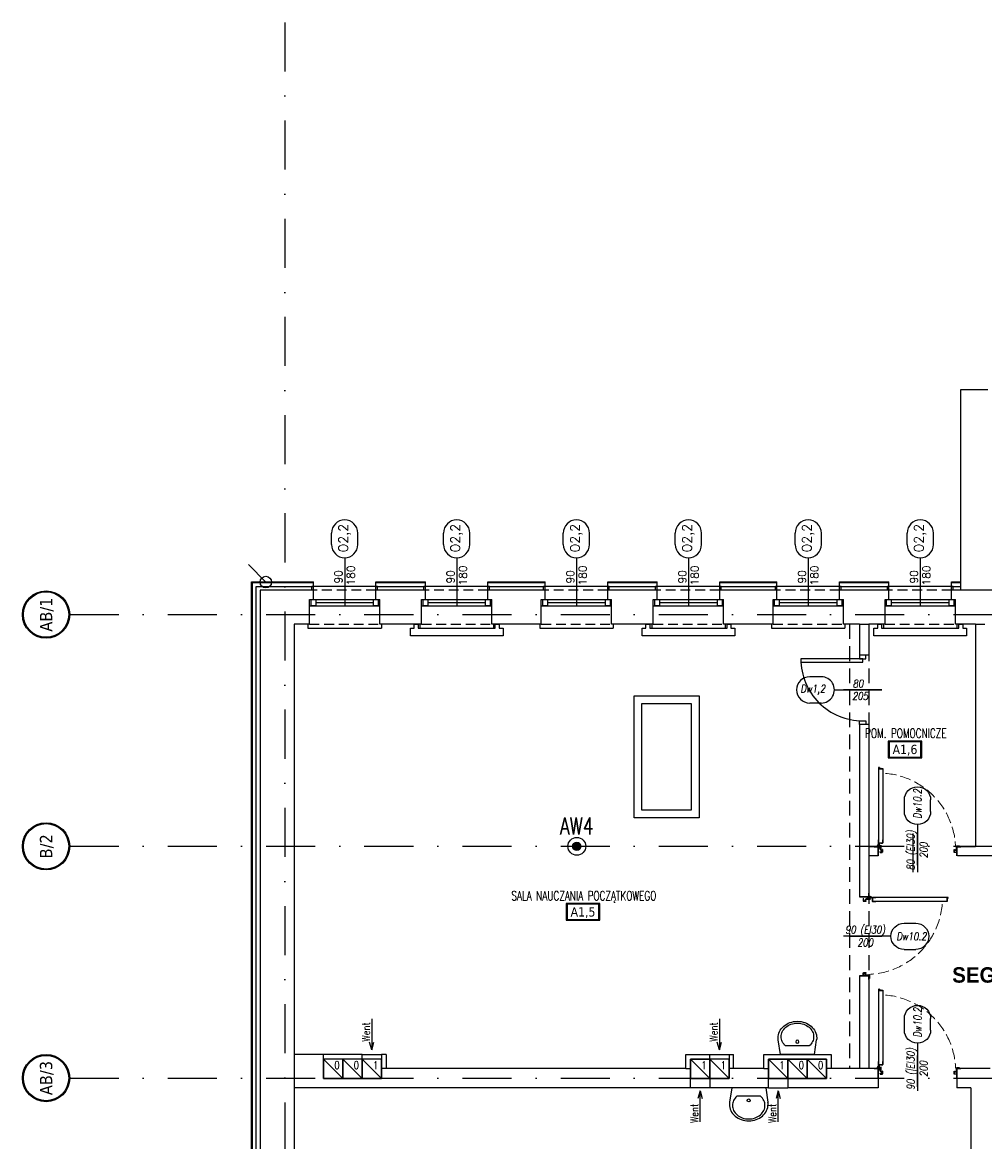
# Model space of a CAD drawing. Header units: millimetres. Extents: x 42924 to 92944, y -369470 to -179866.
# Tile 93 of 256: x 57398 to 58643, y -181323 to -179874. Entities that reach past the tile are written whole.
import ezdxf
from ezdxf.enums import TextEntityAlignment as Align

# ---------------------------------------------------------------- set-up
doc = ezdxf.new("R2010")
doc.units = ezdxf.units.MM
for name, pattern in [('CENTER', [0.6, 0.375, -0.075, 0.075, -0.075]), ('DASHDOT', [25.4, 12.7, -6.35, 0, -6.35]), ('HIDDEN', [9.525, 6.35, -3.175]), ('Hidden Line', [391.222223, 282.222223, -109])]:
    doc.linetypes.add(name, pattern=pattern)
doc.layers.get('0').update_dxf_attribs({"color": 8})
for name, color, linetype in [('!! 0_ Istn-okna', 8, 'Continuous'), ('!! 0_ Istn-sciany', 8, 'Continuous'), ('!! 0_ Istn-widok', 8, 'Continuous'), ('!! 0_ Opis', 8, 'Continuous'), ('!! 0_Istn-armatura', 8, 'Continuous'), ('!! 0_Istn-cienka', 8, 'Continuous'), ('!! 0_Istn-drzwi', 8, 'Continuous'), ('!! 0_Istn-went', 8, 'Continuous'), ('!! 0_Opis_okna', 8, 'Continuous'), ('!! 0_Opis_pom', 123, 'Continuous'), ('!! 0_Osie', 8, 'DASHDOT'), ('!! 1_ tynk zewn  - nowy', 8, 'Continuous'), ('!! 1_drzwi-linia', 8, 'Continuous'), ('!! 2_ remont Ocieplenie', 8, 'ZIGZAG'), ('!! 2_drzwi opis', 8, 'Continuous'), ('!! 2_Opis_drzwi - remont', 8, 'Continuous'), ('0-osie-liniA', 8, 'DASHDOT'), ('0-osie-tx', 8, 'Continuous'), ('E1', 2, 'Continuous'), ('E_0', 4, 'Continuous'), ('E_AW', 1, 'Continuous')]:
    doc.layers.add(name, color=color, linetype=linetype)
doc.layers.add('!! 0_Istn-grzejniki', color=8, linetype='Continuous', plot=False)
doc.styles.add('50', font='ROMANS.shx', dxfattribs={"width": 0.8, "height": 10})
doc.styles.add('ARCHETYP', font='romans.shx', dxfattribs={"height": 15})
doc.styles.add('ARIAL', font='tahoma.ttf')
doc.styles.add('ELE1', font='romans.shx', dxfattribs={"width": 0.8, "height": 18})
doc.styles.add('STYLE10', font='arialbd.ttf')
doc.styles.add('TAHOMA', font='tahoma.ttf')
doc.styles.add('TXT', font='simplex.shx')
doc.linetypes.add('ZIGZAG', pattern='A,0.00254,-5.08,[131,ltypeshp.shx,S=5.08,R=0,X=-5.08,Y=0],-10.16,[131,ltypeshp.shx,S=5.08,R=180,X=5.08,Y=0],-5.08', length=20.32254)

# ---------------------------------------------------------------- blocks, each defined once
blk = doc.blocks.new('A$C14D806DD')
at = {"layer": 'E_AW'}
h = blk.add_hatch(color=256, dxfattribs=at)
h.dxf.hatch_style = 1
h.paths.add_polyline_path([(5.4, 0, 1), (-5.4, 0, 1)])
at = {"layer": 'E_AW', "ltscale": 5}
for radius in [11.5, 5.36]:
    blk.add_circle((0, 0), radius, dxfattribs=at)
blk = doc.blocks.new('A$C578D6593')
for p, q in [((-26.4, 0), (-29.2, 18.8)), ((17.6, 0), (20.4, 18.8)), ((-26.4, 0), (17.6, 0)), ((-19.6, 11), (10.9, 11))]:
    blk.add_line(p, q)
blk.add_circle((-4.4, 16.5), 2)
for centre, radius, start, end in [((-10.8, 21.5), 18.6, 154.2825, 180), ((-7.7, 20), 22, 130.6955, 154.2825), ((-10.8, 23), 14.6, 154.2825, 180), ((-7.7, 21.5), 18, 130.6955, 154.2825), ((-5.7, 17.7), 25.1, 109.6071, 130.6955), ((-5.7, 19.2), 21.1, 109.6071, 130.6955), ((-4.4, 14), 29, 90, 109.6071), ((-4.4, 15.5), 25, 90, 109.6071), ((-4.4, 14), 29, 70.3929, 90), ((-4.4, 15.5), 25, 70.3929, 90), ((-3.1, 19.2), 21.1, 49.3045, 70.3929), ((-3.1, 17.7), 25.1, 49.3045, 70.3929), ((-1, 21.5), 18, 25.7175, 49.3045), ((-1, 20), 22, 25.7175, 49.3045), ((2.1, 23), 14.6, 0, 25.7175), ((2.1, 21.5), 18.6, 0, 25.7175), ((-10.8, 21.5), 18.6, 180, 188.4794), ((-10.8, 23), 14.6, 180, 205.7175), ((-7.7, 24.5), 18, 205.7175, 228.4823), ((-1, 24.5), 18, 311.5177, 334.2825), ((2.1, 23), 14.6, 334.2825, 0), ((2.1, 21.5), 18.6, 351.5206, 0)]:
    blk.add_arc(centre, radius, start, end)
blk = doc.blocks.new('*U171')
h = blk.add_hatch(color=256)
edge = h.paths.add_edge_path()
edge.add_arc((0, 0), 30.6, 0, 360)
edge = h.paths.add_edge_path(flags=17)
edge.add_arc((0, 0), 29.4, 0, 360)
for radius in [30.6, 29.4]:
    blk.add_circle((0, 0), radius)
at = {"style": 'TAHOMA', "flags": 8}
blk.add_attdef('ANSICHTSNUMMER', text='', height=16, dxfattribs=at).set_placement((0, 0), align=Align.MIDDLE_CENTER)
blk = doc.blocks.new('BLOK OSI')
at = {"layer": '0-osie-liniA', "ltscale": 5}
for points in [[(48917.7, -193635.5), (48917.7, -195994)], [(48639.3, -194402.1), (55424.3, -194402.1)], [(48639.3, -194702.1), (55442.3, -194702.1)], [(48639.3, -195002.1), (55442.3, -195002.1)]]:
    blk.add_lwpolyline(points, dxfattribs=at)
at = {"layer": '0-osie-tx'}
ref = blk.add_blockref('*U171', (48608.7, -194402.1), dxfattribs=dict(at, rotation=270))
ref.add_attrib('ANSICHTSNUMMER', 'AB/1', dxfattribs={"layer": '0', "height": 16, "rotation": 90, "style": 'TAHOMA', "flags": 8}).set_placement((48608.7, -194402.1), align=Align.MIDDLE_CENTER)
ref = blk.add_blockref('*U171', (48608.7, -194702.1), dxfattribs=dict(at, rotation=270))
ref.add_attrib('ANSICHTSNUMMER', 'B/2', dxfattribs={"layer": '0', "height": 16, "rotation": 90, "style": 'TAHOMA', "flags": 8}).set_placement((48608.7, -194702.1), align=Align.MIDDLE_CENTER)
ref = blk.add_blockref('*U171', (48608.7, -195002.1), dxfattribs=dict(at, rotation=270))
ref.add_attrib('ANSICHTSNUMMER', 'AB/3', dxfattribs={"layer": '0', "height": 16, "rotation": 90, "style": 'TAHOMA', "flags": 8}).set_placement((48608.7, -195002.1), align=Align.MIDDLE_CENTER)
blk = doc.blocks.new('1_ok-opis')
blk.add_line((0, 111.6), (0, 50))
for points in [[(-17, 128.6), (-17, 143.6)], [(17, 128.6), (17, 143.6)]]:
    blk.add_lwpolyline(points)
for centre, start, end in [((0, 143.6), 0, 180), ((0, 128.6), 180, 0)]:
    blk.add_arc(centre, 17, start, end)
at = {"style": 'ARCHETYP'}
for tag, height, rotation, p in [('NR', 12, 90, (0, 136.9)), ('NR', 12, 270, (0, 136.9)), ('SZEROKOŚĆ', 10, 90, (-8, 78.3)), ('WYSOKOŚĆ', 10, 270, (-8, 78.3)), ('WYSOKOŚĆ', 10, 90, (8, 78.3)), ('SZEROKOŚĆ', 10, 270, (8, 78.3))]:
    blk.add_attdef(tag, text='', height=height, rotation=rotation, dxfattribs=at).set_placement(p, align=Align.MIDDLE)
blk = doc.blocks.new('zaw-dr-90-p')
at = {"color": 2, "linetype": 'CENTER', "ltscale": 0.2}
for p, q in [((12, 0), (-12, 0)), ((0, 12), (0, -12)), ((24, 24), (31, 24)), ((24, 19), (31, 19))]:
    blk.add_line(p, q, dxfattribs=at)
at = {"ltscale": 0.2}
for p, q in [((10, 12), (6, 12)), ((10, 0), (10, 6))]:
    blk.add_line(p, q, dxfattribs=at)
blk.add_lwpolyline([(0, 6), (23, 6, 0.414214), (28, 11), (28, 31), (24, 31), (24, 11, -0.414214), (23, 10), (0, 10, 4.561698), (8, 6), (5, 4)], format="xyb", dxfattribs=at)
blk.add_lwpolyline([(0, 0), (-2, 0), (-2, 0), (0, 0), (0, 3), (0, 3), (0, 0), (3, 0), (3, 0), (0, 0), (0, -3), (0, -3)], close=True)
blk.add_lwpolyline([(10, 10), (10, 39), (6, 39), (6, 10)], dxfattribs=at)
blk.add_circle((0, 0), 6.5, dxfattribs=at)
blk = doc.blocks.new('drzwi 90- sc 12')
for p, q in [((-13620.3, 20410.2), (-13620.3, 20313.8)), ((-13614.9, 20409.9), (-13620.3, 20409.9)), ((-13616.1, 20410.3), (-13620.2, 20410.3)), ((-13616.1, 20410.3), (-13620, 20410.3)), ((-13618.2, 20410.3), (-13616.2, 20410.3)), ((-13618.2, 20410.3), (-13616.2, 20410.3)), ((-13616.1, 20410.3), (-13616.1, 20411.5)), ((-13616.1, 20411.5), (-13615, 20411.5)), ((-13614.9, 20411.4), (-13614.9, 20313.8)), ((-13620.3, 20313.5), (-13620.3, 20318)), ((-13614.9, 20313.8), (-13620.3, 20313.8)), ((-13614.9, 20312.3), (-13614.9, 20318)), ((-13715.8, 20302), (-13716.3, 20302)), ((-13715.6, 20308.3), (-13715.6, 20308.6)), ((-13715.6, 20307.7), (-13715.6, 20308.6)), ((-13715.6, 20307.8), (-13715.6, 20308.6)), ((-13715.6, 20307.7), (-13715.4, 20307.7)), ((-13618.2, 20313.4), (-13620.2, 20313.4)), ((-13618.2, 20313.7), (-13618.2, 20313.4)), ((-13618.2, 20313.7), (-13616.4, 20313.7)), ((-13617.8, 20311.1), (-13617.8, 20305.7)), ((-13617.8, 20311.1), (-13617.8, 20305.7)), ((-13616.2, 20309.9), (-13617.4, 20309.9)), ((-13616.8, 20302), (-13616.3, 20302)), ((-13616.2, 20309.9), (-13616.2, 20311)), ((-13615.9, 20313.2), (-13615.9, 20312.2)), ((-13615.9, 20312.2), (-13615, 20312.2))]:
    blk.add_line(p, q)
for points in [[(-13665.3, 20285), (-13665.3, 20325.8)], [(-13615.6, 20309.6), (-13615.3, 20309.6), (-13615.3, 20309.8), (-13616.3, 20309.8), (-13616.3, 20309.6), (-13615.9, 20309.6)]]:
    blk.add_lwpolyline(points)
at = {"lineweight": 30}
for points in [[(-13716.3, 20308.9), (-13721.3, 20308.9)], [(-13716.3, 20308.9), (-13716.3, 20296.9)], [(-13614.3, 20308.9), (-13609.3, 20308.9)], [(-13614.3, 20308.9), (-13614.3, 20296.9)]]:
    blk.add_lwpolyline(points, dxfattribs=at)
at = {"ltscale": 0.2}
for points in [[(-13715.6, 20307.5), (-13715.6, 20309.5, 0.414214), (-13715.9, 20309.8), (-13719.4, 20309.8, 0.414214), (-13719.8, 20309.5), (-13719.8, 20308.9), (-13719.6, 20308.9), (-13719.6, 20309.5, -0.414214), (-13719.4, 20309.6), (-13717, 20309.6)], [(-13717, 20309.6), (-13715.9, 20309.6, -0.414214), (-13715.7, 20309.5), (-13715.7, 20307.5)], [(-13715.7, 20307.8), (-13715.7, 20305.6, 0.414214), (-13715.4, 20305.2), (-13715, 20305.2, -0.414214), (-13714.8, 20305.1), (-13714.8, 20304.5, 0.414214), (-13714.5, 20304.1), (-13713.3, 20304.1, 0.414214), (-13712.9, 20304.5), (-13712.9, 20305.1, -1), (-13712.7, 20305.1), (-13712.7, 20302, -0.414214), (-13712.9, 20301.8), (-13715.4, 20301.8, -0.414214), (-13715.6, 20302), (-13715.6, 20302.5), (-13715.8, 20302.5), (-13715.8, 20302, 0.414214), (-13715.4, 20301.6), (-13712.9, 20301.6, 0.414214), (-13712.6, 20302), (-13712.6, 20305.1, 1), (-13713.1, 20305.1), (-13713.1, 20304.5, -0.414214), (-13713.3, 20304.3), (-13714.5, 20304.3, -0.414214), (-13714.6, 20304.5), (-13714.6, 20305.1, 0.414214), (-13715, 20305.4), (-13715.4, 20305.4, -0.414214), (-13715.6, 20305.6), (-13715.6, 20307.6)], [(-13615.9, 20309.6), (-13616.6, 20309.6, 0.414214), (-13616.8, 20309.5), (-13616.8, 20305.6, -0.414214), (-13617.1, 20305.2), (-13617.6, 20305.2, 0.414214), (-13617.7, 20305.1), (-13617.7, 20304.5, -0.414214), (-13618.1, 20304.1), (-13619.3, 20304.1, -0.414214), (-13619.6, 20304.5), (-13619.6, 20305.1, 1), (-13619.8, 20305.1), (-13619.8, 20302, 0.414214), (-13619.6, 20301.8), (-13617.1, 20301.8, 0.414214), (-13616.9, 20302), (-13616.9, 20302.5), (-13616.8, 20302.5), (-13616.8, 20302, -0.414214), (-13617.1, 20301.6), (-13619.6, 20301.6, -0.414214), (-13620, 20302), (-13620, 20305.1, -1), (-13619.4, 20305.1), (-13619.4, 20304.5, 0.414214), (-13619.3, 20304.3), (-13618.1, 20304.3, 0.414214), (-13617.9, 20304.5), (-13617.9, 20305.1, -0.414214), (-13617.6, 20305.4), (-13617.1, 20305.4, 0.414214), (-13617, 20305.6), (-13617, 20309.5, -0.414214), (-13616.6, 20309.8), (-13613.1, 20309.8, -0.414214), (-13612.8, 20309.5), (-13612.8, 20308.9), (-13612.9, 20308.9), (-13612.9, 20309.5, 0.414214), (-13613.1, 20309.6), (-13615.6, 20309.6)]]:
    blk.add_lwpolyline(points, format="xyb", dxfattribs=at)
blk.add_lwpolyline([(-13616.8, 20308.8), (-13617, 20308.8), (-13617, 20307.4), (-13616.8, 20307.4)], close=True)
at = {"linetype": 'Hidden Line', "lineweight": 9, "ltscale": 0.05}
blk.add_arc((-13615.5, 20305.1), 99.1, 94.8005, 177.6944, dxfattribs=at)
for centre, radius, start, end in [((-13620.2, 20410.2), 0.1, 90, 180), ((-13615, 20411.4), 0.1, 0, 90), ((-13620.2, 20313.5), 0.1, 180, 270), ((-13616.4, 20313.2), 0.5, 0, 90), ((-13616.3, 20311), 0.1, 0, 90), ((-13615, 20312.3), 0.1, 270, 0)]:
    blk.add_arc(centre, radius, start, end)
at = {"xscale": 0.09999999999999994, "yscale": 0.09999999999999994, "zscale": 0.09999999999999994, "rotation": 180.0000000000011}
blk.add_blockref('zaw-dr-90-p', (-13614.9, 20310.9), dxfattribs=at)

msp = doc.modelspace()

# ---------------------------------------------------------------- linework, layer by layer
at = {"layer": '!! 0_ Istn-okna'}
for points in [[(57769.56735, -180621.3878), (57860.56735, -180621.3878)], [(57914.56735, -180621.3878), (58005.56735, -180621.3878)], [(58069.56735, -180621.3878), (58160.56735, -180621.3878)], [(58214.56735, -180621.3878), (58305.56735, -180621.3878)], [(58369.56735, -180621.3878), (58460.56735, -180621.3878)], [(58514.56735, -180621.3878), (58605.56735, -180621.3878)], [(57769.56735, -180629.3878), (57860.56735, -180629.3878)], [(57777.56735, -180625.3878), (57852.56735, -180625.3878)], [(57914.56735, -180629.3878), (58005.56735, -180629.3878)], [(57922.56735, -180625.3878), (57997.56735, -180625.3878)], [(58069.56735, -180629.3878), (58160.56735, -180629.3878)], [(58077.56735, -180625.3878), (58152.56735, -180625.3878)], [(58214.56735, -180629.3878), (58305.56735, -180629.3878)], [(58222.56735, -180625.3878), (58297.56735, -180625.3878)], [(58369.56735, -180629.3878), (58460.56735, -180629.3878)], [(58377.56735, -180625.3878), (58452.56735, -180625.3878)], [(58514.56735, -180629.3878), (58605.56735, -180629.3878)], [(58522.56735, -180625.3878), (58597.56735, -180625.3878)]]:
    msp.add_lwpolyline(points, dxfattribs=at)
for points in [[(57771.56735, -180621.3878), (57777.56735, -180621.3878), (57777.56735, -180629.3878), (57771.56735, -180629.3878)], [(57852.56735, -180621.3878), (57858.56735, -180621.3878), (57858.56735, -180629.3878), (57852.56735, -180629.3878)], [(57916.56735, -180621.3878), (57922.56735, -180621.3878), (57922.56735, -180629.3878), (57916.56735, -180629.3878)], [(57997.56735, -180621.3878), (58003.56735, -180621.3878), (58003.56735, -180629.3878), (57997.56735, -180629.3878)], [(58071.56735, -180621.3878), (58077.56735, -180621.3878), (58077.56735, -180629.3878), (58071.56735, -180629.3878)], [(58152.56735, -180621.3878), (58158.56735, -180621.3878), (58158.56735, -180629.3878), (58152.56735, -180629.3878)], [(58216.56735, -180621.3878), (58222.56735, -180621.3878), (58222.56735, -180629.3878), (58216.56735, -180629.3878)], [(58297.56735, -180621.3878), (58303.56735, -180621.3878), (58303.56735, -180629.3878), (58297.56735, -180629.3878)], [(58371.56735, -180621.3878), (58377.56735, -180621.3878), (58377.56735, -180629.3878), (58371.56735, -180629.3878)], [(58452.56735, -180621.3878), (58458.56735, -180621.3878), (58458.56735, -180629.3878), (58452.56735, -180629.3878)], [(58516.56735, -180621.3878), (58522.56735, -180621.3878), (58522.56735, -180629.3878), (58516.56735, -180629.3878)], [(58597.56735, -180621.3878), (58603.56735, -180621.3878), (58603.56735, -180629.3878), (58597.56735, -180629.3878)], [(58189.75229, -180746.15202), (58273.75229, -180746.15202), (58273.75229, -180904.15202), (58189.75229, -180904.15202)], [(58199.75229, -180756.15202), (58263.75229, -180756.15202), (58263.75229, -180894.15202), (58199.75229, -180894.15202)]]:
    msp.add_lwpolyline(points, close=True, dxfattribs=at)
at = {"layer": '!! 0_ Istn-sciany'}
for p, q in [((58612.56735, -180609.3878), (58612.56735, -180349.3878)), ((58612.56735, -180349.3878), (58647.56735, -180349.3878)), ((57705.56735, -180609.3878), (57705.56735, -181933.3878)), ((57749.56735, -180653.3878), (57749.56735, -181210.3878)), ((58481.56735, -180653.3878), (58481.56735, -180693.3878)), ((58493.56735, -180653.3878), (58493.56735, -180693.3878)), ((58631.56735, -180653.3878), (58631.56735, -180941.3878)), ((58481.56735, -180783.3878), (58481.56735, -181006.3878)), ((58493.56735, -180783.3878), (58493.56735, -180941.3878)), ((58493.56735, -180953.3878), (58493.56735, -181006.3878)), ((58481.56735, -181108.3878), (58481.56735, -181228.3878)), ((58493.56735, -181108.3878), (58493.56735, -181228.3878)), ((57862.56735, -181210.3878), (57862.56735, -181241.3878)), ((57868.56735, -181210.3878), (57868.56735, -181228.3878)), ((58444.56735, -181210.3878), (58444.56735, -181228.3878)), ((58438.56735, -181216.3878), (58438.56735, -181241.3878)), ((58505.56735, -181228.3878), (58505.56735, -181253.3878)), ((58607.56735, -181228.3878), (58607.56735, -181253.3878)), ((57749.56735, -181253.3878), (57749.56735, -181889.3878)), ((58625.56735, -181253.3878), (58625.56735, -181889.3878))]:
    msp.add_line(p, q, dxfattribs=at)
for points in [[(57774.56735, -180609.3878), (57705.56735, -180609.3878)], [(57769.56735, -180621.3878), (57774.56735, -180621.3878)], [(57769.56735, -180653.3878), (57769.56735, -180621.3878)], [(57774.56735, -180621.3878), (57774.56735, -180609.3878)], [(57919.56735, -180609.3878), (57855.56735, -180609.3878)], [(57855.56735, -180621.3878), (57855.56735, -180609.3878)], [(57855.56735, -180621.3878), (57860.56735, -180621.3878)], [(57860.56735, -180653.3878), (57860.56735, -180621.3878)], [(57914.56735, -180621.3878), (57919.56735, -180621.3878)], [(57914.56735, -180653.3878), (57914.56735, -180621.3878)], [(57919.56735, -180621.3878), (57919.56735, -180609.3878)], [(58074.56735, -180609.3878), (58000.56735, -180609.3878)], [(58000.56735, -180621.3878), (58000.56735, -180609.3878)], [(58000.56735, -180621.3878), (58005.56735, -180621.3878)], [(58005.56735, -180653.3878), (58005.56735, -180621.3878)], [(58069.56735, -180621.3878), (58074.56735, -180621.3878)], [(58069.56735, -180653.3878), (58069.56735, -180621.3878)], [(58074.56735, -180621.3878), (58074.56735, -180609.3878)], [(58219.56735, -180609.3878), (58155.56735, -180609.3878)], [(58155.56735, -180621.3878), (58155.56735, -180609.3878)], [(58155.56735, -180621.3878), (58160.56735, -180621.3878)], [(58160.56735, -180653.3878), (58160.56735, -180621.3878)], [(58214.56735, -180621.3878), (58219.56735, -180621.3878)], [(58214.56735, -180653.3878), (58214.56735, -180621.3878)], [(58219.56735, -180621.3878), (58219.56735, -180609.3878)], [(58374.56735, -180609.3878), (58300.56735, -180609.3878)], [(58300.56735, -180621.3878), (58300.56735, -180609.3878)], [(58300.56735, -180621.3878), (58305.56735, -180621.3878)], [(58305.56735, -180653.3878), (58305.56735, -180621.3878)], [(58369.56735, -180621.3878), (58374.56735, -180621.3878)], [(58369.56735, -180653.3878), (58369.56735, -180621.3878)], [(58374.56735, -180621.3878), (58374.56735, -180609.3878)], [(58519.56735, -180609.3878), (58455.56735, -180609.3878)], [(58455.56735, -180621.3878), (58455.56735, -180609.3878)], [(58455.56735, -180621.3878), (58460.56735, -180621.3878)], [(58460.56735, -180653.3878), (58460.56735, -180621.3878)], [(58514.56735, -180621.3878), (58519.56735, -180621.3878)], [(58514.56735, -180653.3878), (58514.56735, -180621.3878)], [(58519.56735, -180621.3878), (58519.56735, -180609.3878)], [(58692.56735, -180609.3878), (58600.56735, -180609.3878)], [(58600.56735, -180621.3878), (58600.56735, -180609.3878)], [(58600.56735, -180621.3878), (58605.56735, -180621.3878)], [(58605.56735, -180653.3878), (58605.56735, -180621.3878)], [(57769.56735, -180653.3878), (57749.56735, -180653.3878)], [(57914.56735, -180653.3878), (57860.56735, -180653.3878)], [(58069.56735, -180653.3878), (58005.56735, -180653.3878)], [(58214.56735, -180653.3878), (58160.56735, -180653.3878)], [(58369.56735, -180653.3878), (58305.56735, -180653.3878)], [(58481.56735, -180653.3878), (58460.56735, -180653.3878)], [(58514.56735, -180653.3878), (58493.56735, -180653.3878)], [(58631.56735, -180653.3878), (58605.56735, -180653.3878)], [(58493.56735, -180693.3878), (58481.56735, -180693.3878)], [(58493.56735, -180783.3878), (58481.56735, -180783.3878)], [(58505.56735, -180941.3878), (58493.56735, -180941.3878)], [(58505.56735, -180953.3878), (58493.56735, -180953.3878)], [(58505.56735, -180941.3878), (58505.56735, -180953.3878)], [(58631.56735, -180941.3878), (58607.50277, -180941.3878)], [(58607.50277, -180941.3878), (58607.50277, -180953.3878)], [(58692.56735, -180953.3878), (58608.19191, -180953.3878)], [(58493.56735, -181006.3878), (58481.56735, -181006.3878)], [(58493.56735, -181108.3878), (58481.56735, -181108.3878)], [(57837.56735, -181210.3878), (57749.56735, -181210.3878)], [(57837.56735, -181216.3878), (57837.56735, -181210.3878)], [(57868.56735, -181210.3878), (57862.56735, -181210.3878)], [(58256.56735, -181228.3878), (58256.56735, -181210.3878)], [(58256.56735, -181210.3878), (58287.56735, -181210.3878)], [(58287.56735, -181216.3878), (58287.56735, -181210.3878)], [(58312.56735, -181210.3878), (58312.56735, -181241.3878)], [(58312.56735, -181210.3878), (58318.56735, -181210.3878)], [(58318.56735, -181228.3878), (58318.56735, -181210.3878)], [(58357.56735, -181228.3878), (58357.56735, -181210.3878)], [(58357.56735, -181210.3878), (58444.56735, -181210.3878)], [(57837.56735, -181216.3878), (57787.56735, -181216.3878)], [(57787.56735, -181241.3878), (57787.56735, -181216.3878)], [(58256.56735, -181228.3878), (57868.56735, -181228.3878)], [(58262.56735, -181253.3878), (58262.56735, -181216.3878)], [(58262.56735, -181216.3878), (58287.56735, -181216.3878)], [(58357.56735, -181228.3878), (58318.56735, -181228.3878)], [(58363.56735, -181253.3878), (58363.56735, -181216.3878)], [(58363.56735, -181216.3878), (58438.56735, -181216.3878)], [(58481.56735, -181228.3878), (58444.56735, -181228.3878)], [(58505.56735, -181228.3878), (58493.56735, -181228.3878)], [(58650.56735, -181228.3878), (58607.56735, -181228.3878)], [(57862.56735, -181241.3878), (57787.56735, -181241.3878)], [(58312.56735, -181241.3878), (58287.56735, -181241.3878)], [(58287.56735, -181241.3878), (58287.56735, -181253.3878)], [(58438.56735, -181241.3878), (58388.56735, -181241.3878)], [(58388.56735, -181241.3878), (58388.56735, -181253.3878)], [(58262.56735, -181253.3878), (57749.56735, -181253.3878)], [(58363.56735, -181253.3878), (58287.56735, -181253.3878)], [(58505.56735, -181253.3878), (58388.56735, -181253.3878)], [(58625.56735, -181253.3878), (58607.56735, -181253.3878)]]:
    msp.add_lwpolyline(points, dxfattribs=at)
at = {"layer": '!! 0_ Istn-widok', "linetype": 'HIDDEN', "ltscale": 3}
for p, q in [((58468.56735, -180653.3878), (58468.56735, -181228.3878)), ((58493.56735, -180653.3878), (58493.56735, -181228.3878))]:
    msp.add_line(p, q, dxfattribs=at)
at = {"layer": '!! 0_ Istn-widok'}
for points in [[(57857.56735, -180604.3878), (57772.56735, -180604.3878)], [(57772.56735, -180609.3878), (57772.56735, -180604.3878)], [(57857.56735, -180609.3878), (57857.56735, -180604.3878)], [(58002.56735, -180604.3878), (57917.56735, -180604.3878)], [(57917.56735, -180609.3878), (57917.56735, -180604.3878)], [(58002.56735, -180609.3878), (58002.56735, -180604.3878)], [(58157.56735, -180604.3878), (58072.56735, -180604.3878)], [(58072.56735, -180609.3878), (58072.56735, -180604.3878)], [(58157.56735, -180609.3878), (58157.56735, -180604.3878)], [(58302.56735, -180604.3878), (58217.56735, -180604.3878)], [(58217.56735, -180609.3878), (58217.56735, -180604.3878)], [(58302.56735, -180609.3878), (58302.56735, -180604.3878)], [(58457.56735, -180604.3878), (58372.56735, -180604.3878)], [(58372.56735, -180609.3878), (58372.56735, -180604.3878)], [(58457.56735, -180609.3878), (58457.56735, -180604.3878)], [(58602.56735, -180604.3878), (58517.56735, -180604.3878)], [(58517.56735, -180609.3878), (58517.56735, -180604.3878)], [(58602.56735, -180609.3878), (58602.56735, -180604.3878)], [(57767.56735, -180653.3878), (57767.56735, -180658.3878)], [(57767.56735, -180658.3878), (57862.56735, -180658.3878)], [(57862.56735, -180653.3878), (57862.56735, -180658.3878)], [(57912.56735, -180653.3878), (57912.56735, -180658.3878)], [(57912.56735, -180658.3878), (58007.56735, -180658.3878)], [(58007.56735, -180653.3878), (58007.56735, -180658.3878)], [(58067.56735, -180653.3878), (58067.56735, -180658.3878)], [(58067.56735, -180658.3878), (58162.56735, -180658.3878)], [(58162.56735, -180653.3878), (58162.56735, -180658.3878)], [(58212.56735, -180653.3878), (58212.56735, -180658.3878)], [(58212.56735, -180658.3878), (58307.56735, -180658.3878)], [(58307.56735, -180653.3878), (58307.56735, -180658.3878)], [(58367.56735, -180653.3878), (58367.56735, -180658.3878)], [(58367.56735, -180658.3878), (58462.56735, -180658.3878)], [(58462.56735, -180653.3878), (58462.56735, -180658.3878)], [(58481.56735, -180653.3878), (58493.56735, -180653.3878)], [(58512.56735, -180653.3878), (58512.56735, -180658.3878)], [(58512.56735, -180658.3878), (58607.56735, -180658.3878)], [(58607.56735, -180653.3878), (58607.56735, -180658.3878)], [(58631.56735, -180653.3878), (58643.56735, -180653.3878)], [(57749.56735, -181210.3878), (57749.56735, -181253.3878)], [(57787.56735, -181216.3878), (57787.56735, -181210.3878)], [(57868.56735, -181228.3878), (57862.56735, -181228.3878)], [(58256.56735, -181228.3878), (58262.56735, -181228.3878)], [(58318.56735, -181228.3878), (58312.56735, -181228.3878)], [(58357.56735, -181228.3878), (58363.56735, -181228.3878)], [(58444.56735, -181228.3878), (58438.56735, -181228.3878)], [(58493.56735, -181228.3878), (58481.56735, -181228.3878)]]:
    msp.add_lwpolyline(points, dxfattribs=at)
msp.add_circle((57713.06735, -180598.8878), 7.5, dxfattribs=at)
at = {"layer": '!! 0_ Opis'}
msp.add_lwpolyline([(57690.43015, -180576.2506), (57713.06735, -180598.8878)], dxfattribs=at)
at = {"layer": '!! 0_Istn-cienka', "linetype": 'HIDDEN', "ltscale": 2}
for points in [[(57855.56735, -180609.3878), (57774.56735, -180609.3878)], [(58000.56735, -180609.3878), (57919.56735, -180609.3878)], [(58155.56735, -180609.3878), (58074.56735, -180609.3878)], [(58300.56735, -180609.3878), (58219.56735, -180609.3878)], [(58455.56735, -180609.3878), (58374.56735, -180609.3878)], [(58600.56735, -180609.3878), (58519.56735, -180609.3878)], [(57769.56735, -180653.3878), (57860.56735, -180653.3878)], [(57914.56735, -180653.3878), (58005.56735, -180653.3878)], [(58069.56735, -180653.3878), (58160.56735, -180653.3878)], [(58214.56735, -180653.3878), (58305.56735, -180653.3878)], [(58369.56735, -180653.3878), (58460.56735, -180653.3878)], [(58514.56735, -180653.3878), (58605.56735, -180653.3878)]]:
    msp.add_lwpolyline(points, dxfattribs=at)
at = {"layer": '!! 0_Istn-drzwi'}
for points in [[(58489.56735, -180698.3878), (58489.56735, -180693.3878), (58481.56735, -180693.3878), (58481.56735, -180698.3878)], [(58405.56735, -180702.3878), (58485.56735, -180702.3878), (58485.56735, -180698.3878), (58405.56735, -180698.3878)], [(58489.56735, -180778.3878), (58489.56735, -180783.3878), (58481.56735, -180783.3878), (58481.56735, -180778.3878)]]:
    msp.add_lwpolyline(points, close=True, dxfattribs=at)
msp.add_lwpolyline([(58510.56735, -180738.3878), (58460.56735, -180738.3878)], dxfattribs=at)
msp.add_arc((58485.56735, -180698.3878), 80, 179.99999996, 269.99999996, dxfattribs=at)
at = {"layer": '!! 0_Istn-grzejniki'}
for points in [[(58015.06735, -180653.3878), (58015.06735, -180658.3878), (58020.06735, -180658.3878), (58020.06735, -180668.3878), (57900.06735, -180668.3878), (57900.06735, -180658.3878), (57905.06735, -180658.3878), (57905.06735, -180653.3878), (57910.06735, -180653.3878), (57910.06735, -180658.3878), (58010.06735, -180658.3878), (58010.06735, -180653.3878)], [(58315.06735, -180653.3878), (58315.06735, -180658.3878), (58320.06735, -180658.3878), (58320.06735, -180668.3878), (58200.06735, -180668.3878), (58200.06735, -180658.3878), (58205.06735, -180658.3878), (58205.06735, -180653.3878), (58210.06735, -180653.3878), (58210.06735, -180658.3878), (58310.06735, -180658.3878), (58310.06735, -180653.3878)], [(58615.06735, -180653.3878), (58615.06735, -180658.3878), (58620.06735, -180658.3878), (58620.06735, -180668.3878), (58500.06735, -180668.3878), (58500.06735, -180658.3878), (58505.06735, -180658.3878), (58505.06735, -180653.3878), (58510.06735, -180653.3878), (58510.06735, -180658.3878), (58610.06735, -180658.3878), (58610.06735, -180653.3878)]]:
    msp.add_lwpolyline(points, close=True, dxfattribs=at)
at = {"layer": '!! 0_Istn-went'}
for points in [[(57850.06735, -181164.43075), (57850.06735, -181204.47727)], [(58300.06735, -181164.43075), (58300.06735, -181204.47727)], [(57850.06735, -181204.47727), (57847.38786, -181194.47727)], [(57850.06735, -181204.47727), (57852.74684, -181194.47727)], [(58300.06735, -181204.47727), (58297.38786, -181194.47727)], [(58300.06735, -181204.47727), (58302.74684, -181194.47727)], [(57837.56735, -181210.3878), (57862.56735, -181210.3878)], [(58287.56735, -181210.3878), (58312.56735, -181210.3878)], [(57787.56735, -181216.3878), (57812.56735, -181241.3878)], [(57812.56735, -181216.3878), (57837.56735, -181241.3878)], [(57837.56735, -181216.3878), (57862.56735, -181241.3878)], [(58262.56735, -181216.3878), (58287.56735, -181241.3878)], [(58287.56735, -181216.3878), (58312.56735, -181241.3878)], [(58363.56735, -181216.3878), (58388.56735, -181241.3878)], [(58388.56735, -181216.3878), (58413.56735, -181241.3878)], [(58413.56735, -181216.3878), (58438.56735, -181241.3878)], [(58287.56735, -181253.3878), (58262.56735, -181253.3878)], [(58275.06735, -181257.43973), (58272.38786, -181267.43973)], [(58275.06735, -181297.48626), (58275.06735, -181257.43973)], [(58275.06735, -181257.43973), (58277.74684, -181267.43973)], [(58363.56735, -181253.3878), (58388.56735, -181253.3878)], [(58376.06735, -181257.43973), (58373.38786, -181267.43973)], [(58376.06735, -181297.48626), (58376.06735, -181257.43973)], [(58376.06735, -181257.43973), (58378.74684, -181267.43973)]]:
    msp.add_lwpolyline(points, dxfattribs=at)
for points in [[(57787.56735, -181241.3878), (57812.56735, -181241.3878), (57812.56735, -181216.3878), (57787.56735, -181216.3878)], [(57812.56735, -181241.3878), (57837.56735, -181241.3878), (57837.56735, -181216.3878), (57812.56735, -181216.3878)], [(57837.56735, -181241.3878), (57862.56735, -181241.3878), (57862.56735, -181216.3878), (57837.56735, -181216.3878)], [(58262.56735, -181241.3878), (58287.56735, -181241.3878), (58287.56735, -181216.3878), (58262.56735, -181216.3878)], [(58287.56735, -181241.3878), (58312.56735, -181241.3878), (58312.56735, -181216.3878), (58287.56735, -181216.3878)], [(58363.56735, -181241.3878), (58388.56735, -181241.3878), (58388.56735, -181216.3878), (58363.56735, -181216.3878)], [(58388.56735, -181241.3878), (58413.56735, -181241.3878), (58413.56735, -181216.3878), (58388.56735, -181216.3878)], [(58413.56735, -181241.3878), (58438.56735, -181241.3878), (58438.56735, -181216.3878), (58413.56735, -181216.3878)]]:
    msp.add_lwpolyline(points, close=True, dxfattribs=at)
at = {"layer": '!! 0_Opis_pom', "ltscale": 0.7}
for points in [[(58518.56984, -180826.3777), (58562.08984, -180826.3777), (58562.08984, -180804.6177), (58518.56984, -180804.6177)], [(58519.65784, -180825.2897), (58561.00184, -180825.2897), (58561.00184, -180805.7057), (58519.65784, -180805.7057)], [(58101.83371, -181036.6718), (58145.35371, -181036.6718), (58145.35371, -181014.9118), (58101.83371, -181014.9118)], [(58102.92171, -181035.5838), (58144.26571, -181035.5838), (58144.26571, -181015.9998), (58102.92171, -181015.9998)]]:
    msp.add_lwpolyline(points, close=True, dxfattribs=at)
at = {"layer": '!! 1_ tynk zewn  - nowy'}
for points in [[(57774.56735, -181944.3878), (57694.56735, -181944.3878), (57694.56735, -180598.3878), (57774.56735, -180598.3878)], [(57774.56735, -181943.3878), (57695.56735, -181943.3878), (57695.56735, -180599.3878), (57774.56735, -180599.3878)], [(57774.56735, -180609.3878), (57774.56735, -180598.3878)], [(57855.56735, -180598.3878), (57919.56735, -180598.3878)], [(57855.56735, -180609.3878), (57855.56735, -180598.3878)], [(57855.56735, -180599.3878), (57919.56735, -180599.3878)], [(57919.56735, -180609.3878), (57919.56735, -180598.3878)], [(58000.56735, -180598.3878), (58074.56735, -180598.3878)], [(58000.56735, -180609.3878), (58000.56735, -180598.3878)], [(58000.56735, -180599.3878), (58074.56735, -180599.3878)], [(58074.56735, -180609.3878), (58074.56735, -180598.3878)], [(58155.56735, -180598.3878), (58219.56735, -180598.3878)], [(58155.56735, -180609.3878), (58155.56735, -180598.3878)], [(58155.56735, -180599.3878), (58219.56735, -180599.3878)], [(58219.56735, -180609.3878), (58219.56735, -180598.3878)], [(58300.56735, -180598.3878), (58374.56735, -180598.3878)], [(58300.56735, -180609.3878), (58300.56735, -180598.3878)], [(58300.56735, -180599.3878), (58374.56735, -180599.3878)], [(58374.56735, -180609.3878), (58374.56735, -180598.3878)], [(58455.56735, -180598.3878), (58519.56735, -180598.3878)], [(58455.56735, -180609.3878), (58455.56735, -180598.3878)], [(58455.56735, -180599.3878), (58519.56735, -180599.3878)], [(58519.56735, -180609.3878), (58519.56735, -180598.3878)], [(58600.56735, -180598.3878), (58612.56735, -180598.3878)], [(58600.56735, -180609.3878), (58600.56735, -180598.3878)], [(58600.56735, -180599.3878), (58612.56735, -180599.3878)]]:
    msp.add_lwpolyline(points, dxfattribs=at)
at = {"layer": '!! 2_ remont Ocieplenie', "linetype": 'ZIGZAG', "ltscale": 0.75}
for points in [[(57774.56735, -181938.3878), (57700.56735, -181938.3878), (57700.56735, -180604.3878), (57774.56735, -180604.3878)], [(57855.56735, -180604.3878), (57919.56735, -180604.3878)], [(58000.56735, -180604.3878), (58074.56735, -180604.3878)], [(58155.56735, -180604.3878), (58219.56735, -180604.3878)], [(58300.56735, -180604.3878), (58374.56735, -180604.3878)], [(58455.56735, -180604.3878), (58519.56735, -180604.3878)], [(58600.56735, -180604.3878), (58612.56735, -180604.3878)]]:
    msp.add_lwpolyline(points, dxfattribs=at)
at = {"layer": '!! 2_Opis_drzwi - remont'}
msp.add_lwpolyline([(58550.56735, -180924.3878), (58550.56735, -180974.3878)], dxfattribs=at)

# ---------------------------------------------------------------- block references
at = {"layer": '!! 0_Istn-armatura', "xscale": -1}
msp.add_blockref('A$C578D6593', (58396.70373, -181210.3878), dxfattribs=at)
at = {"layer": '!! 0_Istn-armatura', "rotation": 180}
msp.add_blockref('A$C578D6593', (58333.70373, -181253.3878), dxfattribs=at)
at = {"layer": '!! 0_Opis_okna'}
ref = msp.add_blockref('1_ok-opis', (57815.06735, -180678.91396), dxfattribs=at)
ref.add_attrib('WYSOKOŚĆ', '180', dxfattribs={"layer": '0', "height": 10, "rotation": 90, "style": 'ARCHETYP'}).set_placement((57823.06735, -180590.19355), align=Align.MIDDLE)
ref.add_attrib('SZEROKOŚĆ', '90', dxfattribs={"layer": '0', "height": 10, "rotation": 90, "style": 'ARCHETYP'}).set_placement((57807.06735, -180591.96701), align=Align.MIDDLE)
ref.add_attrib('NR', 'O2,2', dxfattribs={"layer": '0', "height": 12, "rotation": 90, "style": 'ARCHETYP'}).set_placement((57815.06735, -180542.01252), align=Align.MIDDLE)
ref = msp.add_blockref('1_ok-opis', (57960.06735, -180678.91396), dxfattribs=at)
ref.add_attrib('WYSOKOŚĆ', '180', dxfattribs={"layer": '0', "height": 10, "rotation": 90, "style": 'ARCHETYP'}).set_placement((57968.06735, -180590.19355), align=Align.MIDDLE)
ref.add_attrib('SZEROKOŚĆ', '90', dxfattribs={"layer": '0', "height": 10, "rotation": 90, "style": 'ARCHETYP'}).set_placement((57952.06735, -180591.96701), align=Align.MIDDLE)
ref.add_attrib('NR', 'O2,2', dxfattribs={"layer": '0', "height": 12, "rotation": 90, "style": 'ARCHETYP'}).set_placement((57960.06735, -180542.01252), align=Align.MIDDLE)
ref = msp.add_blockref('1_ok-opis', (58115.06735, -180678.91396), dxfattribs=at)
ref.add_attrib('WYSOKOŚĆ', '180', dxfattribs={"layer": '0', "height": 10, "rotation": 90, "style": 'ARCHETYP'}).set_placement((58123.06735, -180590.19355), align=Align.MIDDLE)
ref.add_attrib('SZEROKOŚĆ', '90', dxfattribs={"layer": '0', "height": 10, "rotation": 90, "style": 'ARCHETYP'}).set_placement((58107.06735, -180591.96701), align=Align.MIDDLE)
ref.add_attrib('NR', 'O2,2', dxfattribs={"layer": '0', "height": 12, "rotation": 90, "style": 'ARCHETYP'}).set_placement((58115.06735, -180542.01252), align=Align.MIDDLE)
ref = msp.add_blockref('1_ok-opis', (58260.06735, -180678.91396), dxfattribs=at)
ref.add_attrib('WYSOKOŚĆ', '180', dxfattribs={"layer": '0', "height": 10, "rotation": 90, "style": 'ARCHETYP'}).set_placement((58268.06735, -180590.19355), align=Align.MIDDLE)
ref.add_attrib('SZEROKOŚĆ', '90', dxfattribs={"layer": '0', "height": 10, "rotation": 90, "style": 'ARCHETYP'}).set_placement((58252.06735, -180591.96701), align=Align.MIDDLE)
ref.add_attrib('NR', 'O2,2', dxfattribs={"layer": '0', "height": 12, "rotation": 90, "style": 'ARCHETYP'}).set_placement((58260.06735, -180542.01252), align=Align.MIDDLE)
ref = msp.add_blockref('1_ok-opis', (58415.06735, -180678.91396), dxfattribs=at)
ref.add_attrib('WYSOKOŚĆ', '180', dxfattribs={"layer": '0', "height": 10, "rotation": 90, "style": 'ARCHETYP'}).set_placement((58423.06735, -180590.19355), align=Align.MIDDLE)
ref.add_attrib('SZEROKOŚĆ', '90', dxfattribs={"layer": '0', "height": 10, "rotation": 90, "style": 'ARCHETYP'}).set_placement((58407.06735, -180591.96701), align=Align.MIDDLE)
ref.add_attrib('NR', 'O2,2', dxfattribs={"layer": '0', "height": 12, "rotation": 90, "style": 'ARCHETYP'}).set_placement((58415.06735, -180542.01252), align=Align.MIDDLE)
ref = msp.add_blockref('1_ok-opis', (58560.06735, -180678.91396), dxfattribs=at)
ref.add_attrib('WYSOKOŚĆ', '180', dxfattribs={"layer": '0', "height": 10, "rotation": 90, "style": 'ARCHETYP'}).set_placement((58568.06735, -180590.19355), align=Align.MIDDLE)
ref.add_attrib('SZEROKOŚĆ', '90', dxfattribs={"layer": '0', "height": 10, "rotation": 90, "style": 'ARCHETYP'}).set_placement((58552.06735, -180591.96701), align=Align.MIDDLE)
ref.add_attrib('NR', 'O2,2', dxfattribs={"layer": '0', "height": 12, "rotation": 90, "style": 'ARCHETYP'}).set_placement((58560.06735, -180542.01252), align=Align.MIDDLE)
at = {"layer": '!! 0_Osie'}
msp.add_blockref('BLOK OSI', (8819.85593, 13761.2005), dxfattribs=at)
at = {"layer": '!! 1_drzwi-linia', "xscale": -1}
for p in [(44891.23307, -201250.31214), (44891.29765, -201537.31214)]:
    msp.add_blockref('drzwi 90- sc 12', p, dxfattribs=at)
at = {"layer": '!! 1_drzwi-linia', "xscale": -1, "rotation": 270}
msp.add_blockref('drzwi 90- sc 12', (38184.64301, -167392.1181), dxfattribs=at)
at = {"layer": '!! 2_drzwi opis'}
ref = msp.add_blockref('1_ok-opis', (58560.56735, -180738.3878), dxfattribs=dict(at, rotation=90.00000361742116))
ref.add_attrib('WYSOKOŚĆ', '80 ', dxfattribs={"layer": '0', "height": 10, "rotation": 0.00000362, "style": '50', "oblique": 10, "width": 0.8}).set_placement((58482.2765, -180730.3878), align=Align.MIDDLE)
ref.add_attrib('SZEROKOŚĆ', '205', dxfattribs={"layer": '0', "height": 10, "rotation": 0.00000362, "style": '50', "oblique": 10, "width": 0.8}).set_placement((58482.2765, -180746.3878), align=Align.MIDDLE)
ref.add_attrib('NR', 'Dw1,2', dxfattribs={"layer": '0', "height": 10, "rotation": 0.00000362, "style": '50', "oblique": 10, "width": 0.8}).set_placement((58421.09041, -180738.38781), align=Align.MIDDLE)
ref = msp.add_blockref('1_ok-opis', (58556.50273, -181024.38769), dxfattribs=dict(at, xscale=-1, rotation=359.9999963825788))
ref.add_attrib('WYSOKOŚĆ', '80 (EI30)', dxfattribs={"layer": '0', "height": 10, "rotation": 89.99999638, "style": '50', "oblique": 10, "width": 0.8}).set_placement((58548.50273, -180946.09684), align=Align.MIDDLE)
ref.add_attrib('SZEROKOŚĆ', '200', dxfattribs={"layer": '0', "height": 10, "rotation": 89.99999638, "style": '50', "oblique": 10, "width": 0.8}).set_placement((58564.50273, -180946.09684), align=Align.MIDDLE)
ref.add_attrib('NR', 'Dw10.2', dxfattribs={"layer": '0', "height": 10, "rotation": 89.99999638, "style": '50', "oblique": 10, "width": 0.8}).set_placement((58556.50273, -180886.18055), align=Align.MIDDLE)
ref = msp.add_blockref('1_ok-opis', (58410.56735, -181057.38775), dxfattribs=dict(at, xscale=-1, rotation=269.9999963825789))
ref.add_attrib('WYSOKOŚĆ', '90 (EI30)', dxfattribs={"layer": '0', "height": 10, "rotation": 359.99999638, "style": '50', "oblique": 10, "width": 0.8}).set_placement((58488.8582, -181049.38776), align=Align.MIDDLE)
ref.add_attrib('SZEROKOŚĆ', '200', dxfattribs={"layer": '0', "height": 10, "rotation": 359.99999638, "style": '50', "oblique": 10, "width": 0.8}).set_placement((58488.8582, -181065.38776), align=Align.MIDDLE)
ref.add_attrib('NR', 'Dw10.2', dxfattribs={"layer": '0', "height": 10, "rotation": 359.99999638, "style": '50', "oblique": 10, "width": 0.8}).set_placement((58548.77449, -181057.38776), align=Align.MIDDLE)
ref = msp.add_blockref('1_ok-opis', (58556.56731, -181307.3878), dxfattribs=dict(at, xscale=-1, rotation=359.9999963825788))
ref.add_attrib('WYSOKOŚĆ', '90 (|EI30)', dxfattribs={"layer": '0', "height": 10, "rotation": 89.99999638, "style": '50', "oblique": 10, "width": 0.8}).set_placement((58548.56731, -181229.09695), align=Align.MIDDLE)
ref.add_attrib('SZEROKOŚĆ', '200', dxfattribs={"layer": '0', "height": 10, "rotation": 89.99999638, "style": '50', "oblique": 10, "width": 0.8}).set_placement((58564.56731, -181229.09695), align=Align.MIDDLE)
ref.add_attrib('NR', 'Dw10.2', dxfattribs={"layer": '0', "height": 10, "rotation": 89.99999638, "style": '50', "oblique": 10, "width": 0.8}).set_placement((58556.56731, -181169.18066), align=Align.MIDDLE)
at = {"layer": 'E_0'}
msp.add_blockref('A$C14D806DD', (58115.54894, -180940.8878), dxfattribs=at)

# ---------------------------------------------------------------- texts
at = {"layer": '!! 0_ Opis', "style": 'STYLE10', "width": 0.95}
msp.add_text('SEGMENT "A"', height=20, dxfattribs=at).set_placement((58601.46369, -181117.40479))
at = {"layer": '!! 0_Istn-went', "style": 'ARCHETYP', "width": 0.8}
for s, rotation, p in [('Went', 89.99999996, (57847.73712, -181193.80752)), ('Went', 89.99999996, (58297.73712, -181193.80752)), ('0', 0.00000004, (57801.72878, -181229.21027)), ('0', 0.00000004, (57826.72878, -181229.21027)), ('1', 0.00000004, (57851.72878, -181229.21027)), ('1', 0.00000004, (58276.72878, -181229.21027)), ('1', 0.00000004, (58301.72878, -181229.21027)), ('1', 0.00000004, (58377.72878, -181229.21027)), ('0', 0.00000004, (58402.72878, -181229.21027)), ('0', 0.00000004, (58427.72878, -181229.21027)), ('Went', 89.99999996, (58272.73712, -181299.27314)), ('Went', 89.99999996, (58373.73712, -181299.27314))]:
    msp.add_text(s, height=10, rotation=rotation, dxfattribs=at).set_placement(p)
at = {"layer": '!! 0_Opis_pom', "ltscale": 0.7, "style": 'TXT', "width": 0.7}
for s, p in [('POM. POMOCNICZE', (58541.44498, -180800.57139)), ('SALA NAUCZANIA POCZĄTKOWEGO', (58124.70884, -181010.86549))]:
    msp.add_text(s, height=12, dxfattribs=at).set_placement(p, align=Align.CENTER)
at = {"layer": '!! 0_Opis_pom', "ltscale": 0.7, "style": 'ARIAL'}
for tag, p in [('A1,6', (58540.32984, -180815.4977)), ('A1,5', (58123.59371, -181025.7918))]:
    msp.add_attdef(tag, text='', height=11.968, dxfattribs=at).set_placement(p, align=Align.MIDDLE_CENTER)
at = {"layer": 'E1', "style": 'ELE1', "width": 0.75}
msp.add_text('AW4', height=22, dxfattribs=at).set_placement((58115.54894, -180914.52156), align=Align.MIDDLE_CENTER)

doc.saveas('drawing.dxf')
